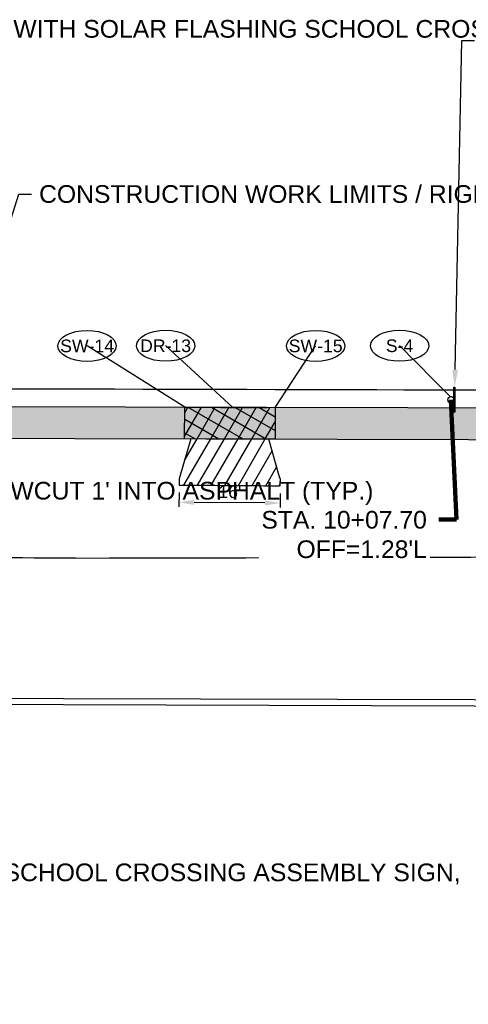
# Model space of a CAD drawing. Extents: x 193175 to 389459, y 288695 to 577709.
# Tile 16 of 30: x 194711 to 194782, y 288716 to 288872. Entities that reach past the tile are written whole.
import ezdxf
from ezdxf import colors
from ezdxf.entities.mleader import LeaderData, LeaderLine
from ezdxf.enums import TextEntityAlignment as Align
from ezdxf.math import Vec2, Vec3

# ---------------------------------------------------------------- set-up
doc = ezdxf.new("R2010")
doc.units = 0
doc.header["$MEASUREMENT"] = 0
doc.header["$PDSIZE"] = 5
doc.linetypes.add('c_p-bn-work-lim', pattern=[0.2, 0.1, -0.1])
doc.linetypes.add('c_p-pv-road-Saw', pattern=[0.4, 0.35, -0.05])
for name, color, linetype in [('AN-Text-Notes-Balloon', 7, 'Continuous'), ('C_P-BN-Work-Lim', 2, 'c_p-bn-work-lim'), ('C_P-FE-Gen', 103, 'Continuous'), ('C_P-PV-Drive-Conc', 254, 'Continuous'), ('C_P-PV-Drive-Conc-Hatch', 8, 'Continuous'), ('C_P-PV-Road-Saw', 255, 'c_p-pv-road-Saw'), ('C_P-PV-Walk-Conc', 254, 'Continuous'), ('C_P-PV-Walk-Hatch', 250, 'Continuous'), ('C_P-PV-Walk-Hatch-6IN', 250, 'Continuous'), ('C_P-PV-Walk-Joint', 253, 'Continuous'), ('C_P-PV-Walk-Text', 7, 'Continuous'), ('G_X-AN-Text-Dim', 251, 'Continuous')]:
    doc.layers.add(name, color=color, linetype=linetype)
doc.styles.add('CT_P-Dim', font='arial.ttf')
doc.styles.add('CT_P-Symb', font='arial.ttf')
doc.styles.add('CT_P-Text', font='arial.ttf')
doc.styles.get("Standard").update_dxf_attribs({"font": 'simplex.shx'})
doc.dimstyles.new('CT_P-Dim-Eng_A', dxfattribs={"dimtxt": 0.1, "dimasz": 0.12, "dimexe": 0.035, "dimexo": 0.06, "dimgap": 0.035, "dimtad": 1, "dimdsep": 46, "dimtxsty": 'CT_P-Dim', "dimcen": 0, "dimclrd": 256, "dimclre": 256, "dimclrt": 256, "dimaunit": 1, "dimadec": 6, "dimazin": 0, "dimtfac": 0.75, "dimtix": 1, "dimtmove": 1, "dimatfit": 0, "dimfxl": 1, "dimtolj": 1, "dimtzin": 0, "dimlwd": -1, "dimlwe": -1, "dimarcsym": 0})

# ---------------------------------------------------------------- blocks, each defined once
blk = doc.blocks.new('*D344')
at = {"layer": 'Defpoints', "color": 0, "transparency": 16777216}
for p in [(194735.81, 288798.67), (194751.83, 288798.55), (194735.79, 288795.94)]:
    blk.add_point(p, dxfattribs=at)
at = {"layer": 'G_X-AN-Text-Dim', "transparency": 16777216}
for p, q in [((194735.8, 288797.47), (194735.78, 288795.24)), ((194749.41, 288795.84), (194738.19, 288795.92)), ((194751.83, 288797.35), (194751.81, 288795.12))]:
    blk.add_line(p, q, dxfattribs=at)
for points in [[(194738.19, 288796.32), (194738.18, 288795.52), (194735.79, 288795.94)], [(194749.42, 288796.24), (194749.41, 288795.44), (194751.81, 288795.82)]]:
    blk.add_solid(points, dxfattribs=at)
at = {"layer": 'G_X-AN-Text-Dim', "transparency": 16777216, "insert": (194743.85, 288797.6), "char_height": 2, "attachment_point": 5, "rotation": 359.5896, "style": 'CT_P-Dim'}
blk.add_mtext("\\A1;16'", dxfattribs=at)
blk = doc.blocks.new('C_P-AN-ML-Oval-L')
at = {"transparency": 16777216}
blk.add_wipeout([(0.1836, 0.0607), (0.1956, 0.0504), (0.2064, 0.0382), (0.2146, 0.0246), (0.219, 0.0124), (0.2206, -0.0009), (0.2188, -0.0153), (0.2135, -0.0288), (0.2054, -0.0414), (0.1955, -0.0524), (0.1837, -0.0626), (0.1708, -0.0716), (0.1395, -0.0876), (0.108, -0.0987), (0.075, -0.1065), (0.0382, -0.1116), (0.0006, -0.1133), (-0.0364, -0.1116), (-0.073, -0.1067), (-0.1051, -0.0992), (-0.1361, -0.0885), (-0.1509, -0.0819), (-0.1651, -0.0742), (-0.1784, -0.0656), (-0.1905, -0.0559), (-0.2025, -0.0435), (-0.212, -0.0292), (-0.2174, -0.0156), (-0.2194, -0.001), (-0.2174, 0.0135), (-0.2124, 0.0266), (-0.2055, 0.0377), (-0.1966, 0.0482), (-0.1842, 0.0593), (-0.1707, 0.0689), (-0.1553, 0.0777), (-0.1393, 0.0853), (-0.1059, 0.097), (-0.0697, 0.1053), (-0.0349, 0.1098), (0.0006, 0.1113), (0.0369, 0.1098), (0.0726, 0.105), (0.1075, 0.0969), (0.1399, 0.0855), (0.1704, 0.0698)], dxfattribs=at)
blk.add_ellipse((0.0006, -0.001), major_axis=(-0.2306, 0), ratio=0.532621, dxfattribs=at)
at = {"transparency": 16777216, "style": 'CT_P-Symb'}
blk.add_attdef('XX-X', text='', height=0.1, dxfattribs=at).set_placement((0.0006, -0.001), align=Align.MIDDLE)
blk = doc.blocks.new('_None')
blk = doc.blocks.new('*U316')
at = {"layer": 'C_P-PV-Walk-Text', "color": 7, "linetype": 'Continuous', "lineweight": -3, "insert": (194775.04, 288790.82), "char_height": 2.8, "width": 26.1002, "attachment_point": 6, "style": 'CT_P-Text', "bg_fill": 3, "box_fill_scale": 1.178571, "bg_fill_color": 256, "bg_fill_true_color": 13158600, "bg_fill_transparency": 0}
blk.add_mtext("{\\C256;STA. 10+07.70\\POFF=1.28'L}", dxfattribs=at)
at = {"layer": 'C_P-PV-Walk-Text', "color": 7, "linetype": 'Continuous', "lineweight": -3}
blk.add_leader([(194778.86, 288812.17), (194779.74, 288793.22), (194776.94, 288793.22)], dimstyle='CT_P-Dim-Eng_A', override={"dimscale": 1, "dimasz": 2.8, "dimclrd": 256, "dimlwd": 65535}, dxfattribs=at)

msp = doc.modelspace()

# ---------------------------------------------------------------- hatches: boundary and pattern name
at = {"layer": 'C_P-FE-Gen'}
h = msp.add_hatch(color=256, dxfattribs=at)
h.dxf.hatch_style = 1
h.paths.add_polyline_path([(194779.3, 288814.151), (194779.45, 288814.151), (194779.453, 288810.191), (194779.303, 288810.191)])
h = msp.add_hatch(color=256, dxfattribs=at)
h.dxf.hatch_style = 1
edge = h.paths.add_edge_path()
edge.add_ellipse((194778.863, 288812.171), major_axis=(0.363, -0.363), ratio=1, start_angle=-44.9492, end_angle=315.0508)
at = {"layer": 'C_P-PV-Drive-Conc-Hatch'}
h = msp.add_hatch(dxfattribs=at)
h.set_pattern_fill('ANSI31', color=256, scale=0.75, angle=15)
h.set_pattern_definition([(60, (0, 0), (-1.623797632, 0.9375), [])])
h.paths.add_polyline_path([(195602.288, 288806.093), (195600.929, 288799.364), (195600.781, 288798.63), (195600.786, 288797.63), (195624.178, 288797.747), (195624.174, 288798.743), (195624.061, 288799.389), (195622.908, 288806.039)])
h.paths.add_polyline_path([(195536.059, 288806.063), (195533.095, 288799.327), (195532.632, 288798.272), (195532.623, 288797.258), (195550.623, 288797.265), (195550.615, 288798.277), (195550.076, 288799.328), (195546.611, 288806.083)])
h.paths.add_polyline_path([(195469.909, 288805.939), (195471.419, 288804.456), (195472.115, 288799.533), (195472.109, 288798.797), (195472.1, 288797.805), (195495.191, 288797.597), (195495.2, 288798.597), (195494.457, 288799.645), (195490.398, 288805.376), (195490.38, 288805.978)])
h.paths.add_polyline_path([(195409.328, 288798.945), (195409.506, 288799.634), (195411.106, 288805.829), (195427.287, 288805.859), (195430.054, 288799.484), (195430.376, 288798.949), (195430.376, 288797.949), (195409.328, 288797.945)])
h.paths.add_polyline_path([(195389.596, 288805.788), (195388.002, 288799.762), (195387.801, 288798.999), (195387.799, 288798.003), (195404.168, 288797.952), (195404.171, 288798.952), (195403.998, 288799.614), (195402.371, 288805.812)])
h.paths.add_polyline_path([(195318.898, 288805.725), (195315.766, 288799.776), (195315.443, 288799.162), (195315.441, 288798.165), (195339.123, 288798.119), (195339.123, 288799.122), (195338.823, 288799.708), (195335.766, 288805.687)])
h.paths.add_polyline_path([(195258.679, 288805.928), (195256.823, 288799.959), (195256.591, 288799.212), (195256.59, 288798.212), (195273.396, 288798.199), (195273.397, 288799.199), (195273.214, 288799.854), (195271.533, 288805.885)])
h.paths.add_polyline_path([(195194.547, 288806.047), (195192.957, 288800.016), (195192.758, 288799.26), (195192.757, 288798.26), (195213.77, 288798.244), (195213.771, 288799.244), (195213.703, 288799.965), (195213.122, 288806.077)])
h.paths.add_polyline_path([(195123.939, 288805.933), (195122.79, 288799.975), (195122.652, 288799.26), (195122.652, 288798.26), (195144.056, 288798.266), (195144.056, 288799.266), (195143.918, 288799.987), (195142.773, 288805.963)])
h.paths.add_polyline_path([(195059.576, 288810.829), (195059.706, 288812.997), (195070.522, 288812.97), (195070.558, 288810.845)])
h.paths.add_polyline_path([(194996.131, 288805.726), (194996.131, 288805.066), (194993.028, 288799.802), (194992.352, 288798.655), (194992.343, 288797.655), (195000.017, 288797.579), (195015.593, 288797.928), (195015.581, 288798.928), (195015.192, 288799.943), (195013.06, 288805.504), (195013.059, 288805.753)])
h.paths.add_polyline_path([(194935.581, 288805.628), (194935.551, 288804.754), (194933.937, 288799.914), (194933.71, 288799.233), (194933.7, 288798.233), (194948.951, 288798.082), (194948.961, 288799.082), (194948.397, 288800.127), (194945.96, 288804.643), (194945.937, 288805.645)])
h.paths.add_polyline_path([(194866.311, 288805.679), (194865.649, 288803.352), (194862.73, 288799.898), (194862.734, 288799.174), (194862.739, 288798.174), (194879.403, 288798.262), (194879.397, 288799.262), (194879.394, 288799.955), (194877.299, 288804.586), (194877.309, 288805.652)])
h.paths.add_polyline_path([(194801.381, 288799.954), (194801.379, 288799.347), (194801.376, 288798.347), (194823.92, 288798.276), (194823.924, 288799.276), (194823.926, 288799.972), (194820.067, 288803.944), (194819.412, 288805.795), (194805.729, 288805.829), (194804.536, 288802.571)])
h.paths.add_polyline_path([(194737.688, 288805.996), (194736.029, 288800.394), (194735.814, 288799.668), (194735.807, 288798.668), (194751.834, 288798.554), (194751.841, 288799.554), (194751.68, 288800.123), (194750.029, 288805.966)])
h.paths.add_polyline_path([(194671.175, 288800.277), (194671.172, 288799.629), (194671.23, 288799.628), (194671.226, 288798.628), (194690.537, 288798.556), (194690.54, 288799.565), (194690.543, 288800.426), (194687.062, 288805.573), (194687.071, 288806.121), (194676.936, 288806.146), (194676.925, 288805.672)])
at = {"layer": 'C_P-PV-Walk-Hatch', "transparency": 33554559}
h = msp.add_hatch(color=256, dxfattribs=at)
h.dxf.hatch_style = 1
h.paths.add_polyline_path([(194615.352, 288806.297), (194906.298, 288805.581), (195214.205, 288806.079), (195332.143, 288805.68), (195578.045, 288806.142), (195597.613, 288806.105), (195671.47, 288805.91), (195671.483, 288810.913), (195597.626, 288811.105), (195578.047, 288811.142), (195332.138, 288810.68), (195214.205, 288811.079), (194906.304, 288810.581), (194615.351, 288811.297)])
at = {"layer": 'C_P-PV-Walk-Hatch-6IN'}
h = msp.add_hatch(dxfattribs=at)
h.set_pattern_fill('ANSI37', color=256, scale=0.75, angle=15)
h.set_pattern_definition([(60, (0, 0), (-1.623797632, 0.9375), []), (150, (0, 0), (-0.9375, -1.623797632), [])])
h.paths.add_polyline_path([(194736.688, 288805.996), (194736.7, 288810.999), (194751.029, 288810.963), (194751.029, 288805.963)])

# ---------------------------------------------------------------- linework, layer by layer
at = {"layer": 'C_P-BN-Work-Lim', "color": 7, "const_width": 0.2, "flags": 128}
msp.add_lwpolyline([(194622.189, 288787.33), (194631.171, 288787.251), (194677.804, 288787.356), (194720.698, 288787.087), (194765.017, 288787.172), (194811.787, 288787.364), (194858.319, 288787.382), (194906.011, 288787.193), (194950.224, 288787.231), (194998.847, 288787.165), (195044.751, 288787.168), (195084.672, 288787.148), (195129.709, 288787.037), (195174.975, 288786.876), (195219.015, 288786.975), (195258.534, 288786.796), (195304.582, 288787.178), (195354.047, 288786.598), (195400.591, 288787.231), (195451.245, 288786.678), (195496.301, 288786.517), (195540.89, 288786.337), (195590.267, 288786.241), (195635.676, 288786.538), (195683.127, 288786.255), (195692.253, 288786.339), (195692.019, 288811.652), (195672.656, 288811.41), (195597.627, 288811.605), (195537.612, 288811.758), (195472.585, 288811.933), (195412.57, 288812.087), (195342.543, 288812.262), (195277.516, 288812.436), (195217.501, 288812.59), (195152.484, 288812.754), (195082.457, 288812.939), (195017.43, 288813.104), (194957.415, 288813.268), (194892.389, 288813.432), (194829.373, 288813.596), (194759.345, 288813.781), (194694.329, 288813.945), (194643.772, 288814.08), (194603.062, 288814.184), (194603.039, 288787.499), (194213.805, 288787.644), (193817.153, 288787.833), (193817.327, 288764.04), (193975.26, 288765.115), (194035.317, 288765.56), (194095.334, 288765.496), (194155.349, 288765.332), (194212.364, 288765.189), (194272.389, 288765.035), (194332.404, 288764.881), (194392.419, 288764.727), (194452.445, 288764.573), (194512.46, 288764.409), (194572.485, 288764.254), (194622.128, 288764.125)], close=True, dxfattribs=at)
at = {"layer": 'C_P-FE-Gen'}
for p, q in [((194779.3, 288814.151), (194779.45, 288814.151)), ((194779.303, 288810.191), (194779.3, 288814.151)), ((194779.45, 288814.151), (194779.453, 288810.191)), ((194779.453, 288810.191), (194779.303, 288810.191))]:
    msp.add_line(p, q, dxfattribs=at)
msp.add_ellipse((194778.863, 288812.171), major_axis=(0.363, -0.363), ratio=1, start_param=-0.7845116, end_param=5.4986737, dxfattribs=at)
at = {"layer": 'C_P-PV-Drive-Conc', "flags": 128}
msp.add_lwpolyline([(194737.688, 288805.996), (194736.029, 288800.394), (194735.814, 288799.668), (194735.807, 288798.668), (194751.834, 288798.554), (194751.841, 288799.554), (194751.68, 288800.123), (194750.029, 288805.966)], close=True, dxfattribs=at)
at = {"layer": 'C_P-PV-Road-Saw', "flags": 128}
for points in [[(194738.875, 288810.993), (194749.717, 288810.96)], [(194735.814, 288799.668), (194735.807, 288798.668), (194751.834, 288798.554), (194751.841, 288799.554)]]:
    msp.add_lwpolyline(points, dxfattribs=at)
at = {"layer": 'C_P-PV-Walk-Conc', "flags": 128}
msp.add_lwpolyline([(194615.352, 288806.297), (194906.298, 288805.581), (195214.205, 288806.079), (195332.143, 288805.68), (195578.045, 288806.142), (195597.613, 288806.105), (195671.47, 288805.91), (195671.483, 288810.913), (195597.626, 288811.105), (195578.047, 288811.142), (195332.138, 288810.68), (195214.205, 288811.079), (194906.304, 288810.581), (194615.351, 288811.297)], close=True, dxfattribs=at)
at = {"layer": 'C_P-PV-Walk-Hatch-6IN', "flags": 128}
msp.add_lwpolyline([(194736.688, 288805.996), (194736.7, 288810.999), (194751.029, 288810.963), (194751.029, 288805.963)], close=True, dxfattribs=at)
at = {"layer": 'Defpoints', "flags": 128}
msp.add_lwpolyline([(194332.404, 288764.881), (194392.419, 288764.727), (194452.445, 288764.573), (194512.46, 288764.409), (194572.485, 288764.254), (194647.504, 288764.059), (194717.531, 288763.885), (194782.548, 288763.71), (194847.564, 288763.546), (194907.59, 288763.392), (194977.607, 288763.207), (195033.141, 288763.063), (195133.183, 288762.806), (195179.738, 288762.683), (195244.765, 288762.518), (195299.779, 288762.374), (195359.804, 288762.22), (195361.664, 288762.213), (195414.818, 288762.077), (195479.844, 288761.902), (195539.859, 288761.748), (195594.873, 288761.604), (195669.902, 288761.409), (195752.155, 288761.204)], dxfattribs=at)
at = {"layer": 'Defpoints', "color": 2, "flags": 128}
msp.add_lwpolyline([(194332.407, 288765.881), (194392.422, 288765.727), (194452.447, 288765.573), (194512.462, 288765.409), (194572.487, 288765.254), (194647.506, 288765.059), (194717.534, 288764.885), (194782.551, 288764.71), (194847.567, 288764.546), (194907.592, 288764.392), (194977.61, 288764.207), (195033.144, 288764.063), (195133.186, 288763.806), (195179.741, 288763.683), (195244.767, 288763.518), (195299.781, 288763.374), (195359.807, 288763.22), (195361.668, 288763.213), (195414.82, 288763.077), (195479.847, 288762.902), (195539.862, 288762.748), (195594.876, 288762.604), (195669.905, 288762.409), (195752.158, 288762.204)], dxfattribs=at)

# ---------------------------------------------------------------- dimensions: what is measured, and where the dimension line sits
at = {"layer": 'G_X-AN-Text-Dim'}
dim = msp.add_linear_dim(base=(194735.787, 288795.936), p1=(194751.834, 288798.554), p2=(194735.807, 288798.668), angle=179.58965, text="16'", dimstyle='CT_P-Dim-Eng_A', override={"dimdec": 1, "dimpost": "'", "dimtmove": 0}, dxfattribs=at)
dim.commit()
dim.dimension.update_dxf_attribs({"geometry": '*D344', "text_midpoint": (194743.833, 288795.879), "dimtype": 161})

# ---------------------------------------------------------------- leaders
at = {"layer": 'AN-Text-Notes-Balloon'}
ml = msp.add_multileader_block('Standard', dxfattribs=at)
ml.set_content('C_P-AN-ML-Oval-L', color=256, scale=20)
ml.set_attribute('XX-X', 'SW-14', width=0)
ml.set_leader_properties(color=256, linetype='ByLayer', lineweight=-1)
ml.set_arrow_properties(name='NONE')
ml.build(insert=Vec2(0, 0))
ml.multileader.update_dxf_attribs({"has_dogleg": 0, "text_right_attachment_type": 3, "dogleg_length": 0.06, "arrow_head_size": 2.4, "scale": 20, "block_connection_type": 1})
ctx = ml.context
ctx.base_point, ctx.scale, ctx.char_height, ctx.arrow_head_size, ctx.landing_gap_size, ctx.plane_origin = Vec3(194721.239, 288820.735), 20, 1.6, 2.4, 0.5, Vec3(194698.964, 288808.573)
ctx.right_attachment, ctx.attachment_type = 3, 1
notes = []
notes.append((ctx, [(1, (1, 1, 0), (194722.439, 288820.735), (-1, 0), 1.2, [(0, [(194736.7, 288810.999)], 0, [])])]))
ctx.block.insert = Vec3(194721.239, 288820.735)
ml = msp.add_multileader_block('Standard', dxfattribs=at)
ml.set_content('C_P-AN-ML-Oval-L', color=256, scale=20)
ml.set_attribute('XX-X', 'DR-13', width=0)
ml.set_leader_properties(color=256, linetype='ByLayer', lineweight=-1)
ml.set_arrow_properties(name='NONE')
ml.build(insert=Vec2(0, 0))
ml.multileader.update_dxf_attribs({"has_dogleg": 0, "text_right_attachment_type": 3, "dogleg_length": 0.06, "arrow_head_size": 2.4, "scale": 20, "block_connection_type": 1})
ctx = ml.context
ctx.base_point, ctx.scale, ctx.char_height, ctx.arrow_head_size, ctx.landing_gap_size, ctx.plane_origin = Vec3(194733.659, 288820.758), 20, 1.6, 2.4, 0.5, Vec3(194745.507, 288827.519)
ctx.right_attachment, ctx.attachment_type = 3, 1
notes.append((ctx, [(1, (1, 1, 0), (194734.859, 288820.758), (-1, 0), 1.2, [(0, [(194744.296, 288810.977)], 0, [])])]))
ctx.block.insert = Vec3(194733.659, 288820.758)
at = {"layer": 'C_P-PV-Walk-Text'}
ml = msp.add_multileader_mtext('Standard', dxfattribs=at)
ml.set_content('EX. SCHOOL SIGN TO BE REPLACED WITH SOLAR FLASHING SCHOOL CROSSING ASSEMBLY SIGN, S1-1 AND \\PW16-7P\\PSTA. 8+57.72\\POFF=7.91R', color=256, style='CT_P-Text')
ml.set_leader_properties(color=256)
ml.build(insert=Vec2(0, 0))
ml.multileader.update_dxf_attribs({"dogleg_length": 0.1, "arrow_head_size": 2.8, "scale": 20})
ctx = ml.context
ctx.base_point, ctx.scale, ctx.char_height, ctx.arrow_head_size, ctx.landing_gap_size, ctx.plane_origin = Vec3(194637.732, 288870.916), 20, 2.8, 2.8, 1.2, Vec3(194742.597, 288861.144)
notes.append((ctx, [(0, (1, 1, 0), (194635.732, 288870.916), (1, 0), 2, [(0, [(194629.364, 288803.34)], 0, [])])]))
ctx.mtext.insert, ctx.mtext.width, ctx.mtext.defined_height, ctx.mtext.flow_direction = Vec3(194638.932, 288872.339), 40.93168, 2.196, 5
ml = msp.add_multileader_mtext('Standard', dxfattribs=at)
ml.set_content('PR. SCHOOL CROSSING AHEAD ASSEMBLY SIGN,\\PS1-1\\PS4-3P\\PW16-2APS', color=256, style='CT_P-Text')
ml.set_leader_properties(color=256)
ml.build(insert=Vec2(0, 0))
ml.multileader.update_dxf_attribs({"dogleg_length": 0.1, "arrow_head_size": 2.8, "scale": 20})
ctx = ml.context
ctx.base_point, ctx.scale, ctx.char_height, ctx.arrow_head_size, ctx.landing_gap_size, ctx.plane_origin = Vec3(194782.6, 288869.101), 20, 2.8, 2.8, 1.2, Vec3(194888.31, 288888.288)
notes.append((ctx, [(0, (1, 1, 0), (194780.6, 288869.101), (1, 0), 2, [(0, [(194779.45, 288814.151)], 0, [])])]))
ctx.mtext.insert, ctx.mtext.width, ctx.mtext.defined_height, ctx.mtext.flow_direction = Vec3(194783.8, 288870.524), 39.83728, 1.017, 5
ml = msp.add_multileader_mtext('Standard', dxfattribs=at)
ml.set_content('EX. 3" PVC PIPE TO BE TRENCHED THROUGH SIDEWALK, THEN RECONNECTED AFTER SIDEWALK,\\PD-5.', color=256, style='CT_P-Text')
ml.set_leader_properties(color=256)
ml.build(insert=Vec2(0, 0))
ml.multileader.update_dxf_attribs({"dogleg_length": 0.1, "arrow_head_size": 2.8, "scale": 20})
ctx = ml.context
ctx.base_point, ctx.scale, ctx.char_height, ctx.arrow_head_size, ctx.landing_gap_size, ctx.plane_origin = Vec3(195413.082, 288862.797), 20, 2.8, 2.8, 1.2, Vec3(195472.31, 288874.712)
ctx.text_align_type = 2
notes.append((ctx, [(1, (1, 1, 0), (195459.872, 288862.797), (-1, 0), 2, [(0, [(195453.703, 288810.909)], 0, [])])]))
ctx.mtext.insert, ctx.mtext.width, ctx.mtext.defined_height, ctx.mtext.alignment, ctx.mtext.flow_direction = Vec3(195456.672, 288864.221), 42.72705, 1.017, 3, 5
ml = msp.add_multileader_mtext('Standard', dxfattribs=at)
ml.set_content('EX. VAVLE BOX ADJUSTED TO GRADE, R-10', color=256, style='CT_P-Text')
ml.set_leader_properties(color=256)
ml.build(insert=Vec2(0, 0))
ml.multileader.update_dxf_attribs({"dogleg_length": 0.1, "arrow_head_size": 2.8, "scale": 20})
ctx = ml.context
ctx.base_point, ctx.scale, ctx.char_height, ctx.arrow_head_size, ctx.landing_gap_size, ctx.plane_origin = Vec3(195296.881, 288852.066), 20, 2.8, 2.8, 1.2, Vec3(195270.183, 288803.217)
ctx.text_align_type = 2
notes.append((ctx, [(1, (1, 1, 0), (195330.297, 288852.066), (-1, 0), 2, [(0, [(195332.138, 288806.201)], 0, [])])]))
ctx.mtext.insert, ctx.mtext.width, ctx.mtext.defined_height, ctx.mtext.alignment, ctx.mtext.flow_direction = Vec3(195327.097, 288853.743), 30.40972, 1.017, 3, 5
ml = msp.add_multileader_mtext('Standard', dxfattribs=at)
ml.set_content('CONSTRUCTION WORK LIMITS / RIGHT-OF-WAY', color=256, style='CT_P-Text')
ml.set_leader_properties(color=256)
ml.build(insert=Vec2(0, 0))
ml.multileader.update_dxf_attribs({"text_right_attachment_type": 3, "dogleg_length": 0.1, "arrow_head_size": 2.8, "scale": 20})
ctx = ml.context
ctx.base_point, ctx.scale, ctx.char_height, ctx.arrow_head_size, ctx.landing_gap_size, ctx.plane_origin = Vec3(194712.441, 288844.752), 20, 2.8, 2.8, 1.2, Vec3(194767.867, 288861.838)
ctx.right_attachment = 3
notes.append((ctx, [(0, (1, 1, 0), (194710.441, 288844.752), (1, 0), 2, [(0, [(194700.653, 288813.929)], 0, [])])]))
ctx.mtext.insert, ctx.mtext.width, ctx.mtext.defined_height, ctx.mtext.flow_direction = Vec3(194713.641, 288846.176), 31.21572, 1.017, 5
ml = msp.add_multileader_mtext('Standard', dxfattribs=at)
ml.set_content('PR. SAWCUT AT ALL DRIVEWAYS\\P(TYP.)', color=256, style='CT_P-Text')
ml.set_leader_properties(color=256)
ml.build(insert=Vec2(0, 0))
ml.multileader.update_dxf_attribs({"dogleg_length": 0.1, "arrow_head_size": 2.8, "scale": 20})
ctx = ml.context
ctx.base_point, ctx.scale, ctx.char_height, ctx.arrow_head_size, ctx.landing_gap_size, ctx.plane_origin = Vec3(194956.451, 288836.172, 5.235), 20, 2.8, 2.8, 1.2, Vec3(195033.8, 288841.554, 5.235)
ctx.text_align_type = 2
notes.append((ctx, [(1, (1, 1, 0), (194992.167, 288836.172, 5.235), (-1, 0), 2, [(0, [(195004.261, 288810.739, 5.235)], 0, [])])]))
ctx.mtext.insert, ctx.mtext.width, ctx.mtext.defined_height, ctx.mtext.alignment, ctx.mtext.flow_direction = Vec3(194988.967, 288837.983, 5.235), 31.54253, 1.017, 3, 5
ml = msp.add_multileader_mtext('Standard', dxfattribs=at)
ml.set_content("PR. SAWCUT 1' INTO ASPHALT (TYP.)", color=256, style='CT_P-Text')
ml.set_leader_properties(color=256)
ml.build(insert=Vec2(0, 0))
ml.multileader.update_dxf_attribs({"text_right_attachment_type": 3, "dogleg_length": 0.1, "arrow_head_size": 2.8, "scale": 20})
ctx = ml.context
ctx.base_point, ctx.scale, ctx.char_height, ctx.arrow_head_size, ctx.landing_gap_size, ctx.plane_origin = Vec3(194695.084, 288797.366, 5.235), 20, 2.8, 2.8, 1.2, Vec3(194774.606, 288806.053, 5.235)
ctx.right_attachment = 3
notes.append((ctx, [(0, (1, 1, 0), (194693.084, 288797.366, 5.235), (1, 0), 2, [(1, [(194688.785, 288798.563, 5.235), (194679.894, 288811.129, 5.235)], 0, [])])]))
ctx.mtext.insert, ctx.mtext.width, ctx.mtext.defined_height, ctx.mtext.flow_direction = Vec3(194696.284, 288799.178, 5.235), 43.45479, 1.017, 5
ml = msp.add_multileader_mtext('Standard', dxfattribs=at)
ml.set_content("10' SIDEWALK TRANSITION FROM 5' TO 4' BETWEEN STA 2+66.90' AND 3+09.50'", color=256, style='CT_P-Text')
ml.set_leader_properties(color=256)
ml.build(insert=Vec2(0, 0))
ml.multileader.update_dxf_attribs({"text_right_attachment_type": 3, "dogleg_length": 0.1, "arrow_head_size": 2.8, "scale": 20})
ctx = ml.context
ctx.base_point, ctx.scale, ctx.char_height, ctx.arrow_head_size, ctx.landing_gap_size, ctx.plane_origin = Vec3(194118.907, 288795.62), 20, 2.8, 2.8, 1.2, Vec3(194197.657, 288806.169)
ctx.right_attachment = 3
notes.append((ctx, [(0, (1, 1, 0), (194116.907, 288795.62), (1, 0), 2, [(1, [(194084.041, 288771.507), (194126.712, 288771.41)], 0, [])])]))
ctx.mtext.insert, ctx.mtext.width, ctx.mtext.defined_height, ctx.mtext.flow_direction = Vec3(194120.107, 288797.045), 78.15679, 1.017, 5
ml = msp.add_multileader_mtext('Standard', dxfattribs=at)
ml.set_content("PR. SAWCUT 1' INTO ASPHALT (TYP.)", color=256, style='CT_P-Text')
ml.set_leader_properties(color=256)
ml.build(insert=Vec2(0, 0))
ml.multileader.update_dxf_attribs({"text_right_attachment_type": 3, "dogleg_length": 0.1, "arrow_head_size": 2.8, "scale": 20})
ctx = ml.context
ctx.base_point, ctx.scale, ctx.char_height, ctx.arrow_head_size, ctx.landing_gap_size, ctx.plane_origin = Vec3(194002.152, 288784.224), 20, 2.8, 2.8, 1.2, Vec3(194082.861, 288794.122)
ctx.right_attachment = 3
notes.append((ctx, [(0, (1, 1, 0), (194000.152, 288784.224), (1, 0), 2, [(0, [(193989.081, 288777.441)], 0, [])])]))
ctx.mtext.insert, ctx.mtext.width, ctx.mtext.defined_height, ctx.mtext.flow_direction = Vec3(194003.352, 288786.035), 40.98213, 1.017, 5
ml = msp.add_multileader_mtext('Standard', dxfattribs=at)
ml.set_content("PR. SAWCUT 1' INTO ASPHALT (TYP.)", color=256, style='CT_P-Text')
ml.set_leader_properties(color=256)
ml.build(insert=Vec2(0, 0))
ml.multileader.update_dxf_attribs({"text_right_attachment_type": 3, "dogleg_length": 0.1, "arrow_head_size": 2.8, "scale": 20})
ctx = ml.context
ctx.base_point, ctx.scale, ctx.char_height, ctx.arrow_head_size, ctx.landing_gap_size, ctx.plane_origin = Vec3(194469.063, 288784.346, 5.235), 20, 2.8, 2.8, 1.2, Vec3(194549.771, 288796.765, 5.235)
ctx.right_attachment = 3
notes.append((ctx, [(0, (1, 1, 0), (194467.063, 288784.346, 5.235), (1, 0), 2, [(0, [(194461.899, 288776.635, 5.235)], 0, [])])]))
ctx.mtext.insert, ctx.mtext.width, ctx.mtext.defined_height, ctx.mtext.flow_direction = Vec3(194470.263, 288786.158, 5.235), 38.84792, 1.017, 5
ml = msp.add_multileader_mtext('Standard', dxfattribs=at)
ml.set_content("EX. SCHOOL SIGN TO BE REPLACED WITH SOLAR FLASHING SCHOOL CROSSING ASSEMBLY SIGN,\\PS1-1 AND \\PW16-7P\\PSTA. 7+63.05\\POFF=6.95'L\\P ", color=256, style='CT_P-Text')
ml.set_leader_properties(color=256)
ml.build(insert=Vec2(0, 0))
ml.multileader.update_dxf_attribs({"dogleg_length": 0.1, "arrow_head_size": 2.8, "scale": 20})
ctx = ml.context
ctx.base_point, ctx.scale, ctx.char_height, ctx.arrow_head_size, ctx.landing_gap_size, ctx.plane_origin = Vec3(194590.115, 288737.319), 20, 2.8, 2.8, 1.2, Vec3(194678.917, 288744.473)
notes.append((ctx, [(0, (1, 1, 0), (194588.115, 288737.319), (1, 0), 2, [(0, [(194580.821, 288770.225)], 0, [])])]))
ctx.mtext.insert, ctx.mtext.width, ctx.mtext.defined_height, ctx.mtext.flow_direction = Vec3(194591.315, 288738.719), 47.20208, 2.196, 5
ml = msp.add_multileader_mtext('Standard', dxfattribs=at)
ml.set_content("PR. 4' CONCRETE SIDEWALK", color=256, style='CT_P-Text')
ml.set_leader_properties(color=256)
ml.build(insert=Vec2(0, 0))
ml.multileader.update_dxf_attribs({"text_right_attachment_type": 3, "dogleg_length": 0.1, "arrow_head_size": 2.8, "scale": 20})
ctx = ml.context
ctx.base_point, ctx.scale, ctx.char_height, ctx.arrow_head_size, ctx.landing_gap_size, ctx.plane_origin = Vec3(194119.293, 288746.179), 20, 2.8, 2.8, 1.2, Vec3(194200.001, 288758.598)
ctx.right_attachment = 3
notes.append((ctx, [(0, (1, 1, 0), (194117.293, 288746.179), (1, 0), 2, [(0, [(194102.729, 288766.474)], 0, [])])]))
ctx.mtext.insert, ctx.mtext.width, ctx.mtext.defined_height, ctx.mtext.flow_direction = Vec3(194120.493, 288747.603), 33.38353, 1.017, 5
ml = msp.add_multileader_mtext('Standard', dxfattribs=at)
ml.set_content("PR. 5' CONCRETE SIDEWALK", color=256, style='CT_P-Text')
ml.set_leader_properties(color=256)
ml.build(insert=Vec2(0, 0))
ml.multileader.update_dxf_attribs({"text_right_attachment_type": 3, "dogleg_length": 0.1, "arrow_head_size": 2.8, "scale": 20})
ctx = ml.context
ctx.base_point, ctx.scale, ctx.char_height, ctx.arrow_head_size, ctx.landing_gap_size, ctx.plane_origin = Vec3(194400.295, 288746.606), 20, 2.8, 2.8, 1.2, Vec3(194483.78, 288760.424)
ctx.right_attachment = 3
notes.append((ctx, [(0, (1, 1, 0), (194398.295, 288746.606), (1, 0), 2, [(0, [(194383.919, 288765.748)], 0, [])])]))
ctx.mtext.insert, ctx.mtext.width, ctx.mtext.defined_height, ctx.mtext.flow_direction = Vec3(194401.495, 288748.029), 39.41656, 12.332, 5
ml = msp.add_multileader_mtext('Standard', dxfattribs=at)
ml.set_content('PR. SAWCUT AT ALL DRIVEWAYS\\P(TYP.)', color=256, style='CT_P-Text')
ml.set_leader_properties(color=256)
ml.build(insert=Vec2(0, 0))
ml.multileader.update_dxf_attribs({"text_right_attachment_type": 3, "dogleg_length": 0.1, "arrow_head_size": 2.8, "scale": 20})
ctx = ml.context
ctx.base_point, ctx.scale, ctx.char_height, ctx.arrow_head_size, ctx.landing_gap_size, ctx.plane_origin = Vec3(194480.608, 288761.381, 5.235), 20, 2.8, 2.8, 1.2, Vec3(194559.317, 288770.059, 5.235)
ctx.right_attachment = 3
notes.append((ctx, [(0, (1, 1, 0), (194478.608, 288761.381, 5.235), (1, 0), 2, [(0, [(194468.445, 288765.529, 5.235)], 0, [])])]))
ctx.mtext.insert, ctx.mtext.width, ctx.mtext.defined_height, ctx.mtext.flow_direction = Vec3(194481.808, 288763.193, 5.235), 24.50604, 1.017, 5
ml = msp.add_multileader_mtext('Standard', dxfattribs=at)
ml.set_content('EX. 24" TREE TO BE REMOVED, R-2', color=256, style='CT_P-Text')
ml.set_leader_properties(color=256)
ml.build(insert=Vec2(0, 0))
ml.multileader.update_dxf_attribs({"text_right_attachment_type": 3, "dogleg_length": 0.1, "arrow_head_size": 2.8, "scale": 20})
ctx = ml.context
ctx.base_point, ctx.scale, ctx.char_height, ctx.arrow_head_size, ctx.landing_gap_size, ctx.plane_origin = Vec3(194105.589, 288735.038), 20, 2.8, 2.8, 1.2, Vec3(194108.38, 288770.094)
ctx.right_attachment = 3
notes.append((ctx, [(0, (1, 1, 0), (194103.589, 288735.038), (1, 0), 2, [(0, [(194061.351, 288758.932)], 0, [])])]))
ctx.mtext.insert, ctx.mtext.width, ctx.mtext.defined_height, ctx.mtext.flow_direction = Vec3(194106.789, 288736.715), 37.2913, 1.017, 5
ml = msp.add_multileader_mtext('Standard', dxfattribs=at)
ml.set_content('EX. 36" TREE TO BE REMOVED, R-5', color=256, style='CT_P-Text')
ml.set_leader_properties(color=256)
ml.build(insert=Vec2(0, 0))
ml.multileader.update_dxf_attribs({"text_right_attachment_type": 3, "dogleg_length": 0.1, "arrow_head_size": 2.8, "scale": 20})
ctx = ml.context
ctx.base_point, ctx.scale, ctx.char_height, ctx.arrow_head_size, ctx.landing_gap_size, ctx.plane_origin = Vec3(194455.587, 288743.09), 20, 2.8, 2.8, 1.2, Vec3(194472.7, 288777.554)
ctx.right_attachment = 3
notes.append((ctx, [(0, (1, 1, 0), (194453.587, 288743.09), (1, 0), 2, [(0, [(194431.603, 288759.965)], 0, [])])]))
ctx.mtext.insert, ctx.mtext.width, ctx.mtext.defined_height, ctx.mtext.flow_direction = Vec3(194456.787, 288744.767), 37.2913, 1.017, 5
for ctx, leaders in notes:
    for number, flags, end, landing, length, lines in leaders:
        leader = LeaderData()
        leader.index, (leader.has_last_leader_line, leader.has_dogleg_vector, leader.attachment_direction) = number, flags
        leader.last_leader_point, leader.dogleg_vector, leader.dogleg_length = Vec3(end), Vec3(landing), length
        for number, points, colour, breaks in lines:
            line = LeaderLine()
            line.index, line.vertices, line.color, line.breaks = number, Vec3.list(points), colors.encode_raw_color(colour), breaks
            leader.lines.append(line)
        ctx.leaders.append(leader)

# ---------------------------------------------------------------- next in the draw order: block references
at = {"layer": 'C_P-PV-Walk-Text', "color": 7, "linetype": 'Continuous', "lineweight": -3}
msp.add_blockref('*U316', (0, 0), dxfattribs=at)

# ---------------------------------------------------------------- next in the draw order: hatches: boundary and pattern name
at = {"layer": 'C_P-PV-Walk-Joint'}
h = msp.add_hatch(dxfattribs=at)
h.set_pattern_fill('GRATE', color=256, scale=3)
h.paths.add_polyline_path([(194360.535, 288765.807), (194360.535, 288770.807), (194361.035, 288770.807), (194361.035, 288765.807)])
h.paths.add_polyline_path([(194336.594, 288765.869), (194337.094, 288765.869), (194337.094, 288770.869), (194336.594, 288770.869)])
h.paths.add_polyline_path([(194581.048, 288770.231), (194581.548, 288770.231), (194581.548, 288765.231), (194581.048, 288765.231)])
h.paths.add_polyline_path([(195453.453, 288805.908), (195453.953, 288805.909), (195453.953, 288810.909), (195453.453, 288810.909)])
h.paths.add_polyline_path([(195405.329, 288805.818), (195405.839, 288805.819), (195404.845, 288810.817), (195404.335, 288810.817)])
edge = h.paths.add_edge_path(flags=17)
edge.add_line((195405.329, 288805.818), (195405.839, 288805.819))
edge.add_line((195405.839, 288805.819), (195404.845, 288810.817))

# ---------------------------------------------------------------- next in the draw order: leaders
at = {"layer": 'AN-Text-Notes-Balloon'}
ml = msp.add_multileader_block('Standard', dxfattribs=at)
ml.set_content('C_P-AN-ML-Oval-L', color=256, scale=20)
ml.set_attribute('XX-X', 'SW-15', width=0)
ml.set_leader_properties(color=256, linetype='ByLayer', lineweight=-1)
ml.set_arrow_properties(name='NONE')
ml.build(insert=Vec2(0, 0))
ml.multileader.update_dxf_attribs({"has_dogleg": 0, "text_right_attachment_type": 3, "dogleg_length": 0.06, "arrow_head_size": 2.4, "scale": 20, "block_connection_type": 1})
ctx = ml.context
ctx.base_point, ctx.scale, ctx.char_height, ctx.arrow_head_size, ctx.landing_gap_size, ctx.plane_origin = Vec3(194757.42, 288820.735), 20, 1.6, 2.4, 0.5, Vec3(194735.146, 288808.573)
ctx.right_attachment, ctx.attachment_type = 3, 1
notes = []
notes.append((ctx, [(0, (1, 1, 0), (194756.22, 288820.735), (1, 0), 1.2, [(0, [(194751.029, 288810.963)], 0, [])])]))
ctx.block.insert = Vec3(194757.42, 288820.735)
ml = msp.add_multileader_block('Standard', dxfattribs=at)
ml.set_content('C_P-AN-ML-Oval-L', color=256, scale=20)
ml.set_attribute('XX-X', 'S-4', width=0)
ml.set_leader_properties(color=256, linetype='ByLayer', lineweight=-1)
ml.set_arrow_properties(name='NONE')
ml.build(insert=Vec2(0, 0))
ml.multileader.update_dxf_attribs({"has_dogleg": 0, "text_right_attachment_type": 3, "dogleg_length": 0.06, "arrow_head_size": 2.4, "scale": 20, "block_connection_type": 1})
ctx = ml.context
ctx.base_point, ctx.scale, ctx.char_height, ctx.arrow_head_size, ctx.landing_gap_size, ctx.plane_origin = Vec3(194770.708, 288820.76), 20, 1.6, 2.4, 0.5, Vec3(194765.662, 288812.564)
ctx.right_attachment, ctx.attachment_type = 3, 1
notes.append((ctx, [(1, (1, 1, 0), (194771.908, 288820.76), (-1, 0), 1.2, [(0, [(194778.758, 288812.644)], 0, [])])]))
ctx.block.insert = Vec3(194770.708, 288820.76)
for ctx, leaders in notes:
    for number, flags, end, landing, length, lines in leaders:
        leader = LeaderData()
        leader.index, (leader.has_last_leader_line, leader.has_dogleg_vector, leader.attachment_direction) = number, flags
        leader.last_leader_point, leader.dogleg_vector, leader.dogleg_length = Vec3(end), Vec3(landing), length
        for number, points, colour, breaks in lines:
            line = LeaderLine()
            line.index, line.vertices, line.color, line.breaks = number, Vec3.list(points), colors.encode_raw_color(colour), breaks
            leader.lines.append(line)
        ctx.leaders.append(leader)

doc.saveas('drawing.dxf')
